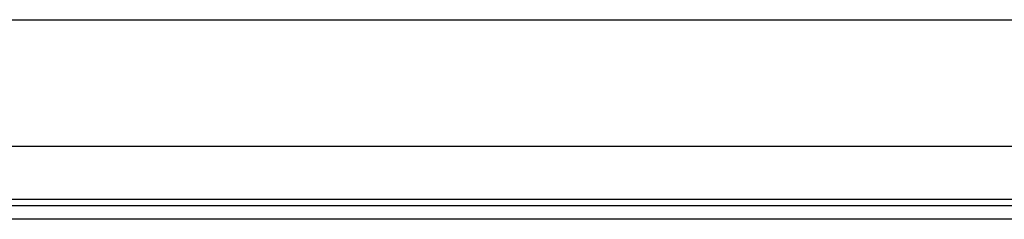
# Model space of a CAD drawing. Header units: inches. Extents: x 19 to 626, y 56 to 294.
# Tile 143 of 256: x 119.002 to 123.845, y 164.57 to 165.553. Entities that reach past the tile are written whole.
import ezdxf

# ---------------------------------------------------------------- set-up
doc = ezdxf.new("R2010")
doc.units = ezdxf.units.IN
doc.header["$MEASUREMENT"] = 0
doc.layers.add('Visible Edges(ANSI)', color=7, linetype='Continuous', lineweight=25)
doc.layers.add('Visible Tangent Edges(ANSI)', color=7, linetype='Continuous', lineweight=25)

msp = doc.modelspace()

# ---------------------------------------------------------------- linework, layer by layer
at = {"layer": 'Visible Edges(ANSI)'}
for p, q in [((85.6434, 165.5534), (149.5794, 165.5534)), ((125.907, 164.9284), (109.3159, 164.9284)), ((109.6539, 164.6384), (125.5689, 164.6384)), ((125.5689, 164.5704), (109.6539, 164.5704))]:
    msp.add_line(p, q, dxfattribs=at)
at = {"layer": 'Visible Tangent Edges(ANSI)'}
msp.add_line((109.5875, 164.6694), (125.6354, 164.6694), dxfattribs=at)

doc.saveas('drawing.dxf')
